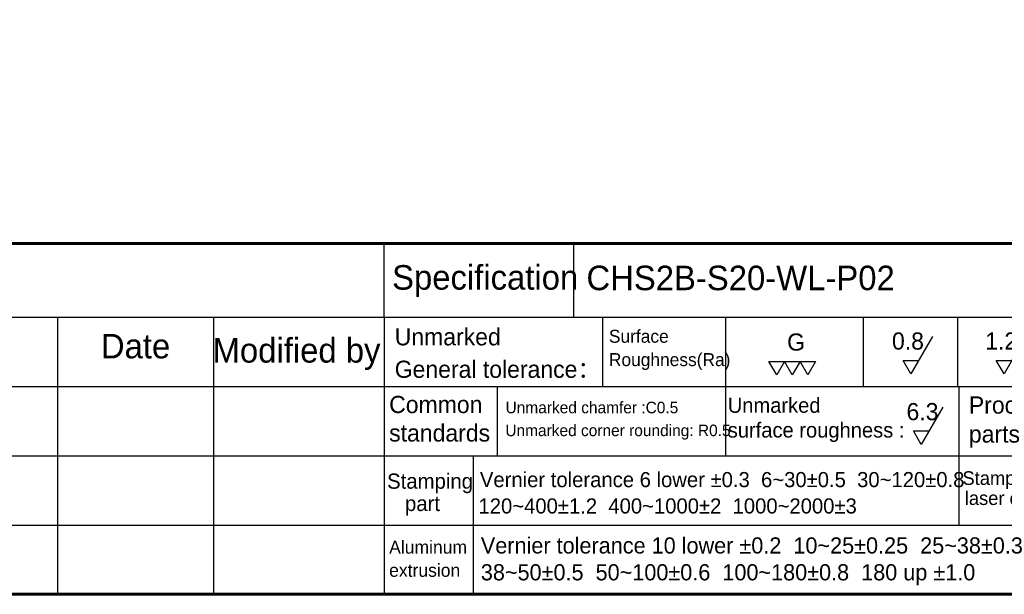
# Model space of a CAD drawing. Header units: inches. Extents: x 0 to 5655, y -2263 to 1330.
# Tile 223 of 231: x 5256 to 5361, y -295 to -234. Entities that reach past the tile are written whole.
import ezdxf
from ezdxf.enums import TextEntityAlignment as Align

# ---------------------------------------------------------------- set-up
doc = ezdxf.new("R2010")
doc.units = ezdxf.units.IN
doc.header["$MEASUREMENT"] = 0
doc.linetypes.add('SLD-實線', pattern=[0])
doc.layers.add('BORDER', color=7, linetype='Continuous')
doc.layers.add('圖框', color=7, linetype='SLD-實線')
doc.styles.add('標題欄', font='txt')

# ---------------------------------------------------------------- blocks, each defined once
blk = doc.blocks.new('A4-英文圖框-橫式')
at = {"layer": 'BORDER', "color": 123, "linetype": 'Continuous', "lineweight": 60, "ltscale": 25.4}
blk.add_line((2151.7, -57.78), (2549.79, -57.78), dxfattribs=at)
at = {"layer": 'BORDER', "color": 60, "linetype": 'Continuous', "ltscale": 25.4}
for p, q in [((2255, -65.63), (2255, -57.78)), ((2275.1, -65.63), (2275.1, -57.78)), ((2151.7, -65.63), (2549.79, -65.63)), ((2220.31, -65.63), (2220.31, -95.06)), ((2236.88, -65.63), (2236.88, -95.06)), ((2255, -65.63), (2255, -95.06)), ((2278.15, -65.63), (2278.15, -72.99)), ((2291.22, -65.63), (2291.22, -80.35)), ((2305.82, -65.63), (2305.82, -72.99)), ((2315.82, -65.63), (2315.82, -72.99)), ((2151.7, -72.99), (2364.21, -72.99)), ((2266.98, -72.99), (2266.98, -80.35)), ((2315.96, -72.99), (2315.96, -80.35)), ((2151.7, -80.35), (2364.21, -80.35)), ((2264.44, -80.35), (2264.44, -87.7)), ((2315.96, -80.35), (2315.96, -87.7)), ((2151.7, -87.7), (2364.21, -87.7)), ((2264.44, -87.7), (2264.44, -95.06))]:
    blk.add_line(p, q, dxfattribs=at)
at = {"layer": 'BORDER', "color": 2, "linetype": 'Continuous', "ltscale": 25.4}
for p, q in [((2313.17, -67.68), (2310.88, -71.65)), ((2323.06, -67.68), (2320.77, -71.65)), ((2296.65, -71.76), (2295.82, -70.33)), ((2295.82, -70.33), (2297.47, -70.33)), ((2297.47, -70.33), (2296.65, -71.76)), ((2298.3, -71.76), (2297.47, -70.33)), ((2297.47, -70.33), (2299.12, -70.33)), ((2299.12, -70.33), (2298.3, -71.76)), ((2299.94, -71.76), (2299.12, -70.33)), ((2299.12, -70.33), (2300.77, -70.33)), ((2300.77, -70.33), (2299.94, -71.76)), ((2310.88, -71.65), (2310.05, -70.22)), ((2310.05, -70.22), (2311.7, -70.22)), ((2320.77, -71.65), (2319.94, -70.22)), ((2319.94, -70.22), (2321.59, -70.22)), ((2314.27, -75.17), (2311.98, -79.13)), ((2311.98, -79.13), (2311.16, -77.71)), ((2311.16, -77.71), (2312.8, -77.71))]:
    blk.add_line(p, q, dxfattribs=at)
at = {"layer": 'BORDER', "color": 123, "linetype": 'Continuous', "lineweight": 60, "ltscale": 25.4}
blk.add_lwpolyline([(2151.7, 188.79), (2555.09, 188.79), (2555.09, -95.06), (2151.7, -95.06)], close=True, dxfattribs=at)
at = {"layer": '圖框', "style": '標題欄'}
for s, height, p in [('Specification', 2.6053, (2255.83, -60.09)), ('Unmarked', 1.824, (2256.11, -66.79)), ('Surface', 1.377, (2278.84, -66.96)), ('Date', 2.605, (2224.93, -67.39)), ('Modified by', 2.6053, (2236.78, -67.84)), ('G', 1.82, (2297.75, -67.35)), ('0.8', 1.824, (2308.88, -67.24)), ('1.2', 1.824, (2318.77, -67.24)), ('Roughness(Ra)', 1.377, (2278.84, -69.44)), ('General tolerance：', 1.8237, (2256.11, -70.24)), ('Common', 1.824, (2255.52, -73.98)), ('Unmarked', 1.596, (2291.45, -74.18)), ('Processed', 1.824, (2317.04, -74.04)), ('Unmarked chamfer :C0.5', 1.2273, (2267.87, -74.6)), ('6.3', 1.824, (2310.42, -74.74)), ('standards', 1.824, (2255.52, -77.01)), ('Unmarked corner rounding: R0.5', 1.2273, (2267.85, -77.03)), ('surface roughness :', 1.5965, (2291.45, -76.81)), ('parts', 1.824, (2317.04, -77.12)), ('Stamping', 1.614, (2255.3, -82.23)), ('Vernier tolerance 6 lower %%P0.3  6~30%%P0.5  30~120%%P0.8', 1.6062, (2265.15, -82.07)), ('Stamping part', 1.4514, (2316.36, -81.99)), ('laser cutting', 1.4514, (2316.61, -84.12)), (' part', 1.614, (2256.6, -84.6)), ('120~400%%P1.2  400~1000%%P2  1000~2000%%P3', 1.6062, (2265, -84.87)), ('Aluminum', 1.39, (2255.52, -89.35)), ('Vernier tolerance 10 lower %%P0.2  10~25%%P0.25  25~38%%P0.3', 1.7169, (2265.25, -89.01)), ('extrusion', 1.39, (2255.52, -91.81)), ('38~50%%P0.5  50~100%%P0.6  100~180%%P0.8  180 up %%P1.0', 1.7169, (2265.25, -91.86))]:
    blk.add_text(s, height=height, dxfattribs=at).set_placement(p, align=Align.TOP_LEFT)

msp = doc.modelspace()

# ---------------------------------------------------------------- block references
msp.add_blockref('A4-英文圖框-橫式', (3039.785, -199.497))

# ---------------------------------------------------------------- texts
at = {"layer": '圖框', "lineweight": 35, "style": '標題欄'}
msp.add_text('CHS2B-S20-WL-P02', height=2.60526, dxfattribs=at).set_placement((5316.24, -259.644), align=Align.TOP_LEFT)

doc.saveas('drawing.dxf')
